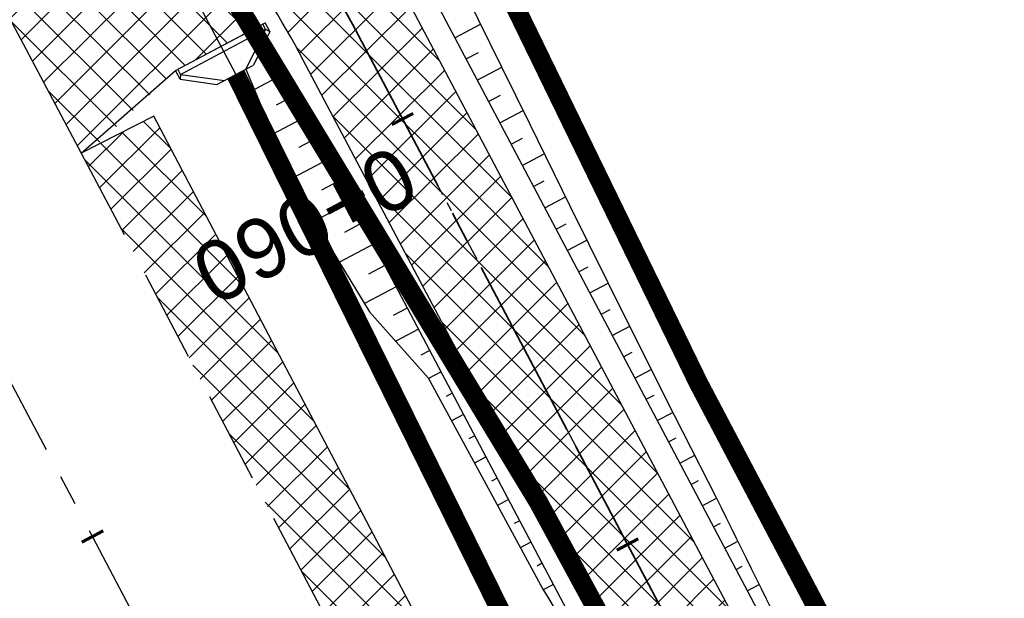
# Model space of a CAD drawing. Header units: metres. Extents: x 7529682 to 7533751, y 5721195 to 5727842.
# Tile 178 of 179: x 7529736 to 7529757, y 5727734 to 5727746. Entities that reach past the tile are written whole.
import ezdxf

# ---------------------------------------------------------------- set-up
doc = ezdxf.new("R2010")
doc.units = ezdxf.units.M
for name, pattern in [('817-dzialki-09-05-04$0$HIDDEN', [0.375, 0.25, -0.125]), ('ACAD_ISO05W100', [33, 24, -3, 0, -3, 0, -3]), ('CENTER', [50.800000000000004, 31.75, -6.35, 6.35, -6.35]), ('CENTER2', [28.575000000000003, 19.05, -3.175, 3.175, -3.175]), ('HIDDEN', [9.524999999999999, 6.35, -3.175])]:
    doc.linetypes.add(name, pattern=pattern)
for name, color, linetype in [('C-DROGI-SYTUACJA', 7, 'Continuous'), ('C-DROGI-SYTUACJA-ETYKIETY', 7, 'Continuous'), ('D-hatch-pobocza', 131, 'Continuous'), ('D-hatch-zieleńce', 102, 'Continuous'), ('D-pobocza', 60, 'Continuous'), ('D-rowy', 160, 'Continuous'), ('D-skarpa', 2, 'Continuous'), ('D-skarpa-kreskowanie', 2, 'Continuous')]:
    doc.layers.add(name, color=color, linetype=linetype)
for name, color, linetype, lineweight, true_color in [('D-ewidencja-numery', 7, 'Continuous', 50, 0x40ff00), ('D-hatch-ciag-pieszo-rowerowy', 7, 'Continuous', 13, 0xff9f80), ('D-LR-etap-III', 7, '817-dzialki-09-05-04$0$HIDDEN', 50, 0x00008f), ('D-przepusty', 7, 'Continuous', 50, 0x852100)]:
    doc.layers.add(name, color=color, linetype=linetype, lineweight=lineweight, true_color=true_color)
for name, color, linetype, lineweight in [('D-krawędzie', 3, 'Continuous', 30), ('D-krawężniki', 4, 'Continuous', 30), ('D-obrzeża', 2, 'Continuous', 30), ('D-oś', 10, 'CENTER', 30), ('D-pas-drogowy', 7, 'ACAD_ISO05W100', 50), ('Sieci-KD-proj', 4, 'KANDESZCZ_X2', 30)]:
    doc.layers.add(name, color=color, linetype=linetype, lineweight=lineweight)
doc.layers.add('poprzeczki', color=7, linetype='Continuous', true_color=0x0000c7)
doc.styles.add('DIMTEXT', font='simplex.shx', dxfattribs={"width": 0.7})
doc.styles.get("Standard").update_dxf_attribs({"font": 'arial.ttf'})
doc.linetypes.add('KANDESZCZ_X2', pattern='A,4.366477,-0.326302,["kd",DIMTEXT,S=1.28,R=0,X=0,Y=-0.405864],-2.036296,4.465198', length=11.194273)
pattern_1 = [(45, (0, 0), (-0.3367596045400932, 0.3367596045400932), []), (135, (0, 0), (-0.3367596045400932, -0.3367596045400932), [])]

# ---------------------------------------------------------------- blocks, each defined once
blk = doc.blocks.new('AeccTickLine')
at = {"color": 0, "linetype": 'ByBlock', "lineweight": -2}
blk.add_line((0, 1), (-3.673819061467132e-16, -1), dxfattribs=at)
blk = doc.blocks.new('reszka')
at = {"layer": 'D-przepusty', "lineweight": 30, "extrusion": (-7.090996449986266e-05, -7.090998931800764e-05, 0.9999999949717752)}
for p, q in [((-20.28852386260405, 105.5947212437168), (-65.99999983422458, 42.87396491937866)), ((-20.28852386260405, 105.5947212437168), (-3.717327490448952e-05, 105.5947282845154)), ((-12.00003517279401, 99.99999558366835), (-20.28852386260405, 105.5947212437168)), ((3.717327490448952e-05, -105.5947282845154), (-3.717327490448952e-05, 105.5947282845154)), ((-12.00003517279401, 99.99999558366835), (-65.99999688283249, 24.99997704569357)), ((-11.99996476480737, -100.0000039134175), (-12.00003517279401, 99.99999558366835)), ((-12.00003517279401, 99.99999558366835), (-3.520352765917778e-05, 99.99999974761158)), ((-65.9999847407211, -42.87401072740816), (-65.99999983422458, 42.87396491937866)), ((-11.99996476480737, -100.0000039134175), (-65.99998788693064, -25.00002285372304)), ((-20.28844951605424, -105.5947353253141), (-65.9999847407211, -42.87401072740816)), ((-11.99996476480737, -100.0000039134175), (-20.28844951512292, -105.5947353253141)), ((-11.99996476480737, -100.0000039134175), (3.52044589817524e-05, -99.99999974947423)), ((-20.28844951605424, -105.5947353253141), (3.717327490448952e-05, -105.5947282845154))]:
    blk.add_line(p, q, dxfattribs=at)

msp = doc.modelspace()

# ---------------------------------------------------------------- hatches: boundary and pattern name
at = {"layer": 'D-hatch-ciag-pieszo-rowerowy'}
h = msp.add_hatch(dxfattribs=at)
h.set_pattern_fill('ANSI37', color=256, scale=0.15, style=0)
h.set_pattern_definition(pattern_1)
edge = h.paths.add_edge_path()
edge.add_line((7529794.958380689, 5727650.502753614), (7529776.018862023, 5727686.408104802))
edge.add_line((7529776.018862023, 5727686.408104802), (7529748.844146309, 5727737.804834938))
edge.add_line((7529748.844146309, 5727737.804834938), (7529744.118206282, 5727746.74085977))
edge.add_arc((7529726.438443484, 5727737.390673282), 19.99999999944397, 27.87274248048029, 44.29653356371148)
edge.add_line((7529740.753143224, 5727751.358112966), (7529739.549339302, 5727752.591845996))
edge.add_arc((7529753.864039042, 5727766.559285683), 20.00000000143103, 207.9018329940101, 224.2965335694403, ccw=False)
edge.add_line((7529736.189025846, 5727757.200123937), (7529717.234917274, 5727792.995436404))
edge.add_line((7529717.234917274, 5727792.995436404), (7529715.008102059, 5727791.858474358))
edge.add_line((7529715.008102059, 5727791.858474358), (7529734.148178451, 5727755.711956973))
edge.add_arc((7529751.823191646, 5727765.071118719), 20.00000000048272, 207.9018329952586, 224.2965335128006)
edge.add_line((7529737.508491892, 5727751.103679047), (7529738.711843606, 5727749.870409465))
edge.add_arc((7529724.397143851, 5727735.902969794), 20.00000000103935, 27.872755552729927, 44.29653350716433, ccw=False)
edge.add_line((7529742.076904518, 5727745.253160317), (7529746.632590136, 5727736.639065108))
edge.add_line((7529746.632590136, 5727736.639065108), (7529773.807632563, 5727685.241715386))
edge.add_line((7529773.807632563, 5727685.241715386), (7529792.751453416, 5727649.32820815))
edge.add_line((7529792.751453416, 5727649.32820815), (7529811.280610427, 5727614.820112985))
edge.add_line((7529811.280610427, 5727614.820112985), (7529836.65722672, 5727568.297035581))
edge.add_line((7529836.65722672, 5727568.297035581), (7529856.555421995, 5727531.254685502))
edge.add_line((7529856.555421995, 5727531.254685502), (7529859.535583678, 5727525.636840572))
edge.add_line((7529859.535583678, 5727525.636840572), (7529862.564623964, 5727525.261605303))
edge.add_line((7529862.564623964, 5727525.261605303), (7529858.760863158, 5727532.432000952))
edge.add_line((7529858.760863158, 5727532.432000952), (7529838.855794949, 5727569.487145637))
edge.add_line((7529838.855794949, 5727569.487145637), (7529813.479282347, 5727616.010032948))
edge.add_line((7529813.479282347, 5727616.010032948), (7529794.958380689, 5727650.502753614))
at = {"layer": 'D-hatch-pobocza'}
h = msp.add_hatch(dxfattribs=at)
h.set_pattern_fill('ANSI37', color=256, scale=0.15, style=0)
h.set_pattern_definition(pattern_1)
h.paths.add_polyline_path([(7529905.34, 5727429.09), (7529892.28, 5727453.58), (7529881.53, 5727473.69), (7529872.269999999, 5727491.4), (7529857.46, 5727519.14), (7529841.38, 5727549.79), (7529827.75, 5727575.78), (7529816.4, 5727596.89), (7529800.429999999, 5727627.4), (7529788.07, 5727650.98), (7529775.849999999, 5727673.83), (7529761.3, 5727701.31), (7529749.889999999, 5727722.83), (7529745.5, 5727731.66), (7529738.971069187, 5727744.084810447), (7529737.464618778, 5727743.315650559), (7529742.212649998, 5727734.301517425), (7529762.326041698, 5727696.273621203), (7529777.784920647, 5727667.006134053), (7529799.321516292, 5727626.300085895), (7529822.193292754, 5727583.155579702), (7529846.923978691, 5727536.347271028), (7529864.751945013, 5727502.662709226), (7529900.458527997, 5727434.964956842), (7529935.352393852, 5727369.308325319), (7529971.475882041, 5727300.786382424), (7529988.360755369, 5727268.841161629), (7529990.28, 5727268.6), (7529990.329092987, 5727268.617154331), (7529981.66, 5727284.96), (7529968.42, 5727309.6), (7529956.4, 5727332.85), (7529943.519999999, 5727357.04), (7529932.32, 5727378.32), (7529916.679999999, 5727408.01)])
at = {"layer": 'D-hatch-zieleńce'}
h = msp.add_hatch(dxfattribs=at)
h.set_pattern_fill('ANSI37', color=256, scale=0.15, style=0)
h.set_pattern_definition(pattern_1)
edge = h.paths.add_edge_path()
edge.add_line((7529712.08, 5727791.159999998), (7529712.511587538, 5727791.139696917))
edge.add_line((7529712.511587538, 5727791.139696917), (7529712.952616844, 5727791.069034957))
edge.add_line((7529712.952616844, 5727791.069034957), (7529713.463887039, 5727790.920055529))
edge.add_line((7529713.463887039, 5727790.920055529), (7529713.885347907, 5727790.736951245))
edge.add_line((7529713.885347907, 5727790.736951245), (7529714.305251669, 5727790.490740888))
edge.add_line((7529714.305251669, 5727790.490740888), (7529714.585082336, 5727790.283875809))
edge.add_line((7529714.585082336, 5727790.283875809), (7529715.094020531, 5727789.789074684))
edge.add_line((7529715.094020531, 5727789.789074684), (7529715.348369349, 5727789.458601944))
edge.add_line((7529715.348369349, 5727789.458601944), (7529715.507151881, 5727789.208210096))
edge.add_line((7529715.507151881, 5727789.208210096), (7529715.868047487, 5727788.563255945))
edge.add_line((7529715.868047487, 5727788.563255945), (7529716.477237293, 5727787.48498999))
edge.add_line((7529716.477237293, 5727787.48498999), (7529716.609999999, 5727787.249999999))
edge.add_line((7529716.609999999, 5727787.249999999), (7529718.045442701, 5727785.053908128))
edge.add_line((7529718.045442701, 5727785.053908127), (7529733.706303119, 5727755.47797793))
edge.add_arc((7529751.823191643, 5727765.071118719), 20.49999999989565, 207.9018329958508, 224.2965335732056)
edge.add_line((7529737.150624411, 5727750.75449304), (7529738.35397609, 5727749.521223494))
edge.add_arc((7529724.397143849, 5727735.902969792), 19.50000000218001, 30.96206481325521, 44.29653359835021, ccw=False)
edge.add_line((7529741.118552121, 5727745.935143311), (7529739.42009147, 5727745.035189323))
edge.add_line((7529739.42009147, 5727745.035189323), (7529737.510398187, 5727743.229366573))
edge.add_line((7529737.510398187, 5727743.229366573), (7529712.079999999, 5727791.159999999))

# ---------------------------------------------------------------- linework, layer by layer
at = {"layer": 'C-DROGI-SYTUACJA', "color": 10, "linetype": 'CENTER2', "lineweight": 35, "ltscale": 0.2}
msp.add_lwpolyline([(7529714.300950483, 5727795.86512735), (7529735.168602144, 5727756.456040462, 0.0716576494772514), (7529738.528915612, 5727751.847762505), (7529739.732493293, 5727750.61426134, -0.07178523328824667), (7529743.097556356, 5727745.997008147), (7529747.739097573, 5727737.220568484), (7529774.913247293, 5727685.824910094), (7529793.854917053, 5727649.915480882), (7529812.379946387, 5727615.415072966), (7529837.756510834, 5727568.892090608), (7529857.658142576, 5727531.843343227), (7529878.789810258, 5727492.00844673), (7529902.589214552, 5727447.335245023), (7529918.538129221, 5727417.134982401), (7529944.280776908, 5727366.741167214), (7529969.685147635, 5727318.814528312), (7529986.230028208, 5727287.312368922), (7529994.784814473, 5727271.452278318), (7530014.918624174, 5727233.117987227)], format="xyb", dxfattribs=at)
at = {"layer": 'D-ewidencja-numery', "color": 12, "ltscale": 15, "true_color": 0xc70000}
msp.add_lwpolyline([(7529715.57331649, 5727792.967750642), (7529717.67971874, 5727794.024357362), (7529736.274870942, 5727758.647400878), (7529744.511003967, 5727750.406106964), (7529750.282568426, 5727738.549848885), (7529777.108510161, 5727687.569424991), (7529796.51537536, 5727651.329932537), (7529814.937945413, 5727616.793170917), (7529839.006722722, 5727572.303976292), (7529860.617626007, 5727532.509108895), (7529882.348967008, 5727491.504261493), (7529904.865139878, 5727449.096370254), (7529920.747384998, 5727418.884773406), (7529946.676504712, 5727368.547487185), (7529972.024701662, 5727320.573310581), (7529987.740014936, 5727290.153392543), (7529996.497385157, 5727273.661630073), (7530017.541471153, 5727234.202689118)], dxfattribs=at)
at = {"layer": 'D-krawędzie', "linetype": 'ByBlock'}
msp.add_lwpolyline([(7529737.464618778, 5727743.315650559), (7529739.420091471, 5727745.035189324), (7529741.118552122, 5727745.935143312)], dxfattribs=at)
at = {"layer": 'D-krawędzie', "linetype": 'HIDDEN', "ltscale": 0.3}
msp.add_lwpolyline([(7529737.464618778, 5727743.315650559), (7529742.212649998, 5727734.301517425), (7529762.326041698, 5727696.273621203), (7529777.784920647, 5727667.006134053), (7529799.321516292, 5727626.300085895), (7529822.193292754, 5727583.155579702), (7529846.923978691, 5727536.347271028), (7529864.751945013, 5727502.662709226), (7529900.458527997, 5727434.964956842), (7529935.352393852, 5727369.308325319), (7529971.475882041, 5727300.786382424), (7530006.701701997, 5727234.141132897), (7530044.198460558, 5727163.133456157), (7530082.890091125, 5727090.20043586), (7530098.687472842, 5727060.36179238), (7530131.997785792, 5726997.210008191), (7530163.821737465, 5726937.096607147), (7530204.081352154, 5726861.012519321), (7530247.819962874, 5726778.438272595), (7530252.219999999, 5726770.26), (7530259.735272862, 5726756.89951491), (7530263.781713, 5726749.286762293), (7530270.196482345, 5726737.095956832)], dxfattribs=at)
at = {"layer": 'D-krawężniki', "ltscale": 0.3}
msp.add_lwpolyline([(7529712.08, 5727791.16), (7529737.464618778, 5727743.315650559)], dxfattribs=at)
at = {"layer": 'D-LR-etap-III', "ltscale": 10, "flags": 128}
msp.add_lwpolyline([(7531750.474471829, 5723895.103125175, 0.4, 0.4, 0), (7531750.505, 5723895.13, 0.4, 0.4, 0), (7531682.71, 5724022.92, 0.4, 0.4, 0), (7531619.177023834, 5724147.203692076, 0.4, 0.4, 0), (7531592.308960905, 5724198.48863389, 0.4, 0.4, 0), (7531553.263875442, 5724272.918564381, 0.4, 0.4, 0), (7531504.019999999, 5724366.79, 0.4, 0.4, 0), (7531482.09, 5724407.62, 0.4, 0.4, 0), (7531412.350402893, 5724541.182759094, 0.4, 0.4, 0), (7531388.463669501, 5724586.929768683, 0.4, 0.4, 0), (7531345.12, 5724669.94, 0.4, 0.4, 0), (7531127.66, 5725081.67, 0.4, 0.4, 0), (7531059.253139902, 5725211.040795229, 0.4, 0.4, 0), (7531008.007244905, 5725307.953830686, 0.4, 0.4, 0), (7530964.181635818, 5725390.835555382, 0.4, 0.4, 0), (7530914.557354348, 5725484.683561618, 0.4, 0.4, 0), (7530865.243241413, 5725577.493975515, 0.4, 0.4, 0), (7530840.085257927, 5725624.058651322, 0.4, 0.4, 0), (7530802.559525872, 5725694.924584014, 0.4, 0.4, 0), (7530755.54, 5725787.51, 0.4, 0.4, 0), (7530708.717810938, 5725876.303221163, 0.4, 0.4, 0), (7530695.12, 5725902.09, 0.4, 0.4, 0), (7530642.91397006, 5726001.07839487, 0.4, 0.4, 0), (7530634.934723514, 5726016.146615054, 0.4, 0.4, 0), (7530610.820000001, 5726061.929999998, 0.4, 0.4, 0), (7530610.820000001, 5726061.929999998, 0.4, 0.4, 0), (7530607.21, 5726063.51, 0.4, 0.4, 0), (7530597.42, 5726080.68, 0.4, 0.4, 0), (7530591.16, 5726088.44, 0.4, 0.4, 0), (7530581.28, 5726107.21, 0.4, 0.4, 0), (7530571.29, 5726130.56, 0.4, 0.4, 0), (7530549.554994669, 5726171.527317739, 0.4, 0.4, 0), (7530531.014309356, 5726206.473807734, 0.4, 0.4, 0), (7530516.461208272, 5726236.016618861, 0.4, 0.4, 0), (7530500.798929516, 5726266.141265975, 0.4, 0.4, 0), (7530491.349999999, 5726283.94, 0.4, 0.4, 0), (7530482.4, 5726303.41, 0.4, 0.4, 0), (7530482.4, 5726303.41, 0.4, 0.4, 0), (7530450.41, 5726357.28, 0.4, 0.4, 0), (7530397.759396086, 5726458.499907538, 0.4, 0.4, 0), (7530334.707815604, 5726583.664702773, 0.4, 0.4, 0), (7530303.939274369, 5726645.167943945, 0.4, 0.4, 0), (7530300.509779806, 5726651.777515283, 0.4, 0.4, 0), (7530289.213532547, 5726671.966724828, 0.4, 0.4, 0), (7530281.54, 5726685.57, 0.4, 0.4, 0), (7530261.37085633, 5726724.163374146, 0.4, 0.4, 0), (7530254.03, 5726738.21, 0.4, 0.4, 0), (7530197.219999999, 5726845.06, 0.4, 0.4, 0), (7530194.71, 5726849.15, 0.4, 0.4, 0), (7530195.92, 5726850.75, 0.4, 0.4, 0), (7530170.546669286, 5726892.961489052, 0.4, 0.4, 0), (7530143.174718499, 5726945.065838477, 0.4, 0.4, 0), (7530105.059999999, 5727018.32, 0.4, 0.4, 0), (7530100.059999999, 5727027.16, 0.4, 0.4, 0), (7530062.318670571, 5727099.625398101, 0.4, 0.4, 0), (7530015.378537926, 5727189.420463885, 0.4, 0.4, 0), (7529983.207960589, 5727250.206596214, 0.4, 0.4, 0), (7529953.284293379, 5727306.74720398, 0.4, 0.4, 0), (7529900.67053443, 5727406.15903814, 0.4, 0.4, 0), (7529890.630239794, 5727425.131178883, 0.4, 0.4, 0), (7529875.155383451, 5727454.426350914, 0.4, 0.4, 0), (7529857.560096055, 5727487.787346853, 0.4, 0.4, 0), (7529835.194401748, 5727530.19312405, 0.4, 0.4, 0), (7529811.740544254, 5727574.662079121, 0.4, 0.4, 0), (7529792.101859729, 5727611.922638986, 0.4, 0.4, 0), (7529768.066117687, 5727657.469613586, 0.4, 0.4, 0), (7529755.210566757, 5727682.131373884, 0.4, 0.4, 0), (7529753.309999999, 5727681.13, 0.4, 0.4, 0), (7529739.21, 5727707.77, 0.4, 0.4, 0), (7529735.394745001, 5727711.251990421, 0.4, 0.4, 0), (7529725.42, 5727730.2, 0.4, 0.4, 0), (7529723.55, 5727729.88, 0.4, 0.4, 0), (7529695.566668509, 5727782.932080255, 0.4, 0.4, 0), (7529717.67971874, 5727794.024357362, 0.4, 0.4, 0), (7529736.274870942, 5727758.647400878, 0.4, 0.4, 0), (7529736.274870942, 5727758.647400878, 0.4, 0.4, 0), (7529744.511003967, 5727750.406106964, 0.4, 0.4, 0), (7529744.511003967, 5727750.406106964, 0.4, 0.4, 0), (7529750.282568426, 5727738.549848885, 0.4, 0.4, 0), (7529777.108510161, 5727687.569424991, 0.4, 0.4, 0), (7529796.51537536, 5727651.329932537, 0.4, 0.4, 0), (7529814.937945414, 5727616.793170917, 0.4, 0.4, 0), (7529839.006722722, 5727572.303976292, 0.4, 0.4, 0), (7529860.617626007, 5727532.509108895, 0.4, 0.4, 0), (7529882.348967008, 5727491.504261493, 0.4, 0.4, 0), (7529904.865139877, 5727449.096370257, 0.4, 0.4, 0), (7529920.747384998, 5727418.884773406, 0.4, 0.4, 0), (7529946.676504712, 5727368.547487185, 0.4, 0.4, 0), (7529972.024701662, 5727320.573310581, 0.4, 0.4, 0), (7529987.740014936, 5727290.153392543, 0.4, 0.4, 0), (7529996.497385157, 5727273.661630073, 0.4, 0.4, 0), (7530017.541471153, 5727234.202689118, 0.4, 0.4, 0), (7530033.053657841, 5727204.864166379, 0.4, 0.4, 0), (7530051.622983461, 5727170.222745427, 0.4, 0.4, 0), (7530069.276612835, 5727137.015751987, 0.4, 0.4, 0), (7530089.385386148, 5727097.533639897, 0.4, 0.4, 0), (7530109.712512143, 5727060.746615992, 0.4, 0.4, 0), (7530136.769722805, 5727011.640131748, 0.4, 0.4, 0), (7530162.446686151, 5726962.743777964, 0.4, 0.4, 0), (7530187.674104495, 5726916.992101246, 0.4, 0.4, 0), (7530207.820739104, 5726879.335323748, 0.4, 0.4, 0), (7530230.625609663, 5726834.518686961, 0.4, 0.4, 0), (7530262.288093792, 5726776.61832811, 0.4, 0.4, 0), (7530277.509672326, 5726760.213143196, 0.4, 0.4, 0), (7530286.036865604, 5726744.106684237, 0.4, 0.4, 0), (7530288.097472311, 5726735.884066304, 0.4, 0.4, 0), (7530290.393870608, 5726725.046963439, 0.4, 0.4, 0), (7530296.17664807, 5726713.582980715, 0.4, 0.4, 0), (7530302.726195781, 5726701.18226779, 0.4, 0.4, 0), (7530325.685047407, 5726657.466383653, 0.4, 0.4, 0), (7530343.243978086, 5726623.648592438, 0.4, 0.4, 0), (7530360.229820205, 5726591.746871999, 0.4, 0.4, 0), (7530383.20855044, 5726548.059469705, 0.4, 0.4, 0), (7530406.017875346, 5726503.605514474, 0.4, 0.4, 0), (7530427.464919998, 5726462.620289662, 0.4, 0.4, 0), (7530447.9278544, 5726424.388014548, 0.4, 0.4, 0), (7530471.126878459, 5726379.920667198, 0.4, 0.4, 0), (7530490.501003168, 5726343.033350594, 0.4, 0.4, 0), (7530509.499458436, 5726306.733076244, 0.4, 0.4, 0), (7530529.890269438, 5726267.244072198, 0.4, 0.4, 0), (7530543.852446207, 5726238.990319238, 0.4, 0.4, 0), (7530554.808897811, 5726218.943990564, 0.4, 0.4, 0), (7530559.027108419, 5726212.223286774, 0.4, 0.4, 0), (7530563.060988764, 5726206.409670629, 0.4, 0.4, 0), (7530566.93354971, 5726200.463543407, 0.4, 0.4, 0), (7530569.771022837, 5726194.901501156, 0.4, 0.4, 0), (7530571.47319415, 5726191.282350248, 0.4, 0.4, 0), (7530572.839142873, 5726188.024533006, 0.4, 0.4, 0), (7530575.295071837, 5726182.034664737, 0.4, 0.4, 0), (7530579.736851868, 5726173.306070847, 0.4, 0.4, 0), (7530583.3, 5726167.41, 0.4, 0.4, 0), (7530593.4, 5726163.33, 0.4, 0.4, 0), (7530598.618375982, 5726155.264489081, 0.4, 0.4, 0), (7530608.258304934, 5726140.497132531, 0.4, 0.4, 0), (7530603.269999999, 5726136.83, 0.4, 0.4, 0), (7530606.53, 5726131.84, 0.4, 0.4, 0), (7530604.239057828, 5726124.21679044, 0.4, 0.4, 0), (7530605.847136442, 5726121.630127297, 0.4, 0.4, 0), (7530608.971611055, 5726116.164124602, 0.4, 0.4, 0), (7530618.114293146, 5726097.791111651, 0.4, 0.4, 0), (7530651.213125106, 5726034.959524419, 0.4, 0.4, 0), (7530670.243741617, 5725998.61095082, 0.4, 0.4, 0), (7530698.075474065, 5725945.952624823, 0.4, 0.4, 0), (7530716.505955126, 5725911.3051464, 0.4, 0.4, 0), (7530735.223454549, 5725875.667401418, 0.4, 0.4, 0), (7530752.504235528, 5725842.154920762, 0.4, 0.4, 0), (7530778.310652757, 5725793.501254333, 0.4, 0.4, 0), (7530797.499961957, 5725756.381811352, 0.4, 0.4, 0), (7530812.518974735, 5725728.28874362, 0.4, 0.4, 0), (7530820.039295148, 5725713.160404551, 0.4, 0.4, 0), (7530822.422446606, 5725710.193574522, 0.4, 0.4, 0), (7530833.154893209, 5725688.800634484, 0.4, 0.4, 0), (7530849.629354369, 5725656.158601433, 0.4, 0.4, 0), (7530867.98290276, 5725621.963939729, 0.4, 0.4, 0), (7530872.629809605, 5725612.88760475, 0.4, 0.4, 0), (7530880.354488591, 5725597.594500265, 0.4, 0.4, 0), (7530883.839446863, 5725593.389159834, 0.4, 0.4, 0), (7530891.782113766, 5725587.763349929, 0.4, 0.4, 0), (7530895.038670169, 5725584.280746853, 0.4, 0.4, 0), (7530897.033644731, 5725580.941110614, 0.4, 0.4, 0), (7530900.951646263, 5725579.945856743, 0.4, 0.4, 0), (7530904.80970798, 5725571.977328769, 0.4, 0.4, 0), (7530903.682362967, 5725568.566434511, 0.4, 0.4, 0), (7530908.900614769, 5725558.844845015, 0.4, 0.4, 0), (7530910.252030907, 5725545.671606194, 0.4, 0.4, 0), (7530912.872986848, 5725538.645543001, 0.4, 0.4, 0), (7530945.278171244, 5725478.464284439, 0.4, 0.4, 0), (7530959.692318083, 5725450.24628822, 0.4, 0.4, 0), (7531002.82670893, 5725368.192370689, 0.4, 0.4, 0), (7531044.703532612, 5725290.314293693, 0.4, 0.4, 0), (7531064.098839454, 5725253.212562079, 0.4, 0.4, 0), (7531083.010253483, 5725216.677517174, 0.4, 0.4, 0), (7531113.013137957, 5725158.465613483, 0.4, 0.4, 0), (7531137.364304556, 5725113.07076138, 0.4, 0.4, 0), (7531150.830830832, 5725086.711759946, 0.4, 0.4, 0), (7531159.745663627, 5725076.640848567, 0.4, 0.4, 0), (7531166.309999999, 5725074.58, 0.4, 0.4, 0), (7531172.29, 5725062.58, 0.4, 0.4, 0), (7531170.589828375, 5725055.605912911, 0.4, 0.4, 0), (7531173.732823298, 5725044.080706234, 0.4, 0.4, 0), (7531215.342008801, 5724964.859648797, 0.4, 0.4, 0), (7531238.054496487, 5724921.684649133, 0.4, 0.4, 0), (7531262.389821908, 5724875.282876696, 0.4, 0.4, 0), (7531295.587160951, 5724811.265731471, 0.4, 0.4, 0), (7531348.487908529, 5724712.362812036, 0.4, 0.4, 0), (7531363.740817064, 5724682.68394264, 0.4, 0.4, 0), (7531366.986905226, 5724675.865317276, 0.4, 0.4, 0), (7531382.541261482, 5724646.110625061, 0.4, 0.4, 0), (7531401.299165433, 5724610.874551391, 0.4, 0.4, 0), (7531428.964837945, 5724558.862274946, 0.4, 0.4, 0), (7531449.111202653, 5724520.397801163, 0.4, 0.4, 0), (7531477.292992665, 5724465.831467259, 0.4, 0.4, 0), (7531500.996290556, 5724421.112506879, 0.4, 0.4, 0), (7531512.121834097, 5724400.549045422, 0.4, 0.4, 0), (7531513.78163794, 5724396.757451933, 0.4, 0.4, 0), (7531526.32, 5724379.39, 0.4, 0.4, 0), (7531566.783642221, 5724302.73628205, 0.4, 0.4, 0), (7531612.277141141, 5724225.610079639, 0.4, 0.4, 0), (7531620.492868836, 5724210.547642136, 0.4, 0.4, 0), (7531631.578040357, 5724196.257865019, 0.4, 0.4, 0), (7531653.484221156, 5724152.433527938, 0.4, 0.4, 0), (7531661.150970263, 5724128.493551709, 0.4, 0.4, 0), (7531673.881448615, 5724101.186377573, 0.4, 0.4, 0), (7531684.690667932, 5724081.184137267, 0.4, 0.4, 0), (7531699.212076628, 5724051.170357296, 0.4, 0.4, 0), (7531704.034088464, 5724040.583605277, 0.4, 0.4, 0), (7531704.034088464, 5724040.583605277, 0.4, 0.4, 0), (7531703.912935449, 5724037.170021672, 0.4, 0.4, 0), (7531736.419851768, 5723969.232086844, 0.4, 0.4, 0), (7531738.285051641, 5723967.699360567, 0.4, 0.4, 0), (7531742.180915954, 5723962.346428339, 0.4, 0.4, 0), (7531744.286141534, 5723958.615526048, 0.4, 0.4, 0), (7531755.393260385, 5723944.192617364, 0.4, 0.4, 0), (7531758.69, 5723936.76, 0.4, 0.4, 0), (7531780.08, 5723929.25, 0.4, 0.4, 0), (7531792.611989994, 5723906.337708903, 0.4, 0.4, 0), (7531792.611989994, 5723906.337708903, 0.4, 0.4, 0), (7531756.962094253, 5723883.055323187, 0.4, 0.4, 0), (7531750.46, 5723895.130000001, 0.4, 0.4, 0), (7531750.46, 5723895.130000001, 0, 0, 0)], format="xyseb", dxfattribs=at)
at = {"layer": 'D-obrzeża'}
for points in [[(7529996.407793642, 5727271.050427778), (7529995.888253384, 5727272.039619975), (7529987.333471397, 5727287.899702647), (7529970.790697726, 5727319.397850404), (7529945.389643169, 5727367.318233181), (7529919.647431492, 5727417.711194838), (7529903.693489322, 5727447.920977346), (7529879.893539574, 5727492.595202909), (7529858.760863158, 5727532.432000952), (7529838.855794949, 5727569.487145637), (7529813.479282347, 5727616.010032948), (7529794.958380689, 5727650.502753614), (7529776.018862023, 5727686.408104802), (7529748.844146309, 5727737.804834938), (7529744.118204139, 5727746.740863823, 0.071785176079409), (7529740.753143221, 5727751.358112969), (7529739.549339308, 5727752.591845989, -0.07165764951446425), (7529736.189025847, 5727757.200123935), (7529717.234917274, 5727792.995436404)], [(7530013.813315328, 5727232.534205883), (7529993.681375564, 5727270.864936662), (7529985.12658502, 5727286.725035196), (7529968.579597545, 5727318.231206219), (7529943.171910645, 5727366.164101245), (7529917.428826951, 5727416.558769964), (7529901.484939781, 5727446.749512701), (7529877.686080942, 5727491.421690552), (7529856.555421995, 5727531.254685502), (7529836.65722672, 5727568.297035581), (7529811.280610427, 5727614.820112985), (7529792.751453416, 5727649.32820815), (7529773.807632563, 5727685.241715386), (7529746.632590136, 5727736.639065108), (7529746.632590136, 5727736.639065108), (7529742.076904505, 5727745.253160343, 0.07178517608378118), (7529738.711843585, 5727749.870409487), (7529737.508491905, 5727751.103679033, -0.07165764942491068), (7529734.14817845, 5727755.711956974), (7529715.008102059, 5727791.858474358)]]:
    msp.add_lwpolyline(points, format="xyb", dxfattribs=at)
at = {"layer": 'D-oś', "ltscale": 0.1}
msp.add_lwpolyline([(7530260.687746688, 5726747.650478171), (7530256.664309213, 5726755.219954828), (7530249.153360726, 5726768.572752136), (7530244.732367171, 5726776.789976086), (7530200.987754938, 5726859.375553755), (7530160.728462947, 5726935.45903188), (7530128.903273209, 5726995.57477155), (7530095.592978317, 5727058.726521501), (7530079.798237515, 5727088.5601794), (7530041.105041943, 5727161.496149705), (7530003.607351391, 5727232.505591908), (7529968.380651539, 5727299.152506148), (7529932.259012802, 5727367.670940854), (7529897.365313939, 5727433.327258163), (7529861.65733063, 5727501.027665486), (7529843.82935013, 5727534.712256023), (7529819.099801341, 5727581.518412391), (7529796.227829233, 5727624.663290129), (7529774.690104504, 5727665.371474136), (7529759.232144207, 5727694.637223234), (7529739.11997146, 5727732.662816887), (7529700.238234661, 5727806.043346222)], dxfattribs=at)
at = {"layer": 'D-oś', "ltscale": 0.03}
msp.add_lwpolyline([(7529714.300950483, 5727795.86512735), (7529735.168602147, 5727756.456040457, 0.07165764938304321), (7529738.5289156, 5727751.847762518), (7529739.732493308, 5727750.614261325, -0.07178523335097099), (7529743.097556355, 5727745.99700815), (7529747.739097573, 5727737.220568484), (7529774.913247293, 5727685.824910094), (7529793.854917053, 5727649.915480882), (7529812.379946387, 5727615.415072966), (7529837.756510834, 5727568.892090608), (7529857.658142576, 5727531.843343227), (7529878.789810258, 5727492.00844673), (7529902.589214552, 5727447.335245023), (7529918.538129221, 5727417.134982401), (7529944.280776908, 5727366.741167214), (7529969.685147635, 5727318.814528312), (7529986.230028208, 5727287.312368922), (7529994.784814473, 5727271.452278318), (7530014.918624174, 5727233.117987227)], format="xyb", dxfattribs=at)
at = {"layer": 'D-pas-drogowy', "ltscale": 0.2, "flags": 128}
msp.add_lwpolyline([(7531633.018560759, 5724182.834272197, 0.4, 0.4, 0), (7531617.558899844, 5724211.608162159, 0.4, 0.4, 0), (7531566.783642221, 5724302.73628205, 0.4, 0.4, 0), (7531538.419082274, 5724356.469679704, 0.4, 0.4, 0), (7531526.32, 5724379.39, 0.4, 0.4, 0), (7531516.102085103, 5724393.607319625, 0.4, 0.4, 0.001485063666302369), (7531513.78037409, 5724396.837773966, 0.4, 0.4, 0), (7531501.87, 5724413.41, 0.4, 0.4, 0), (7531474.926107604, 5724464.507896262, 0.4, 0.4, 0), (7531446.200436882, 5724518.992313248, 0.4, 0.4, 0), (7531424.962185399, 5724559.262257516, 0.4, 0.4, 0), (7531398.444460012, 5724609.565801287, 0.4, 0.4, 0), (7531379.647455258, 5724645.216004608, 0.4, 0.4, 0), (7531365.23, 5724672.56, 0.4, 0.4, 0), (7531341.305752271, 5724717.915356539, 0.4, 0.4, 0), (7531312.899996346, 5724771.788898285, 0.4, 0.4, 0), (7531292.590923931, 5724810.306502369, 0.4, 0.4, 0), (7531259.391619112, 5724873.271351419, 0.4, 0.4, 0), (7531233.740401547, 5724921.922582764, 0.4, 0.4, 0), (7531203.072738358, 5724980.092044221, 0.4, 0.4, 0), (7531173.471398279, 5725036.225177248, 0.4, 0.4, 0), (7531168.269999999, 5725046.09, 0.4, 0.4, 0), (7531172.29, 5725062.58, 0.4, 0.4, 0), (7531166.309999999, 5725074.58, 0.4, 0.4, 0), (7531150.32, 5725079.6, 0.4, 0.4, 0), (7531141.5, 5725096.43, 0.4, 0.4, 0), (7531109.311735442, 5725157.814415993, 0.4, 0.4, 0), (7531086.641300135, 5725201.047918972, 0.4, 0.4, 0), (7531059.198258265, 5725253.383662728, 0.4, 0.4, 0), (7531028.206828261, 5725312.48946212, 0.4, 0.4, 0), (7530999.104694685, 5725367.990143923, 0.4, 0.4, 0), (7530956.247527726, 5725449.724815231, 0.4, 0.4, 0), (7530924.397774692, 5725510.463768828, 0.4, 0.4, 0), (7530897.509999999, 5725561.74, 0.4, 0.4, 0), (7530894.46, 5725566.14, 0.4, 0.4, 0), (7530892.16, 5725570.49, 0.4, 0.4, 0), (7530869.362688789, 5725613.307018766, 0.4, 0.4, 0), (7530861.693971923, 5725627.704613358, 0.4, 0.4, 0), (7530852.74, 5725644.52, 0.4, 0.4, 0), (7530831.509999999, 5725684.2, 0.4, 0.4, 0), (7530811.13, 5725722.52, 0.4, 0.4, 0), (7530792.3476413, 5725757.940652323, 0.4, 0.4, 0), (7530768.03, 5725803.8, 0.4, 0.4, 0), (7530748.768542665, 5725840.178507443, 0.4, 0.4, 0), (7530727.7, 5725879.97, 0.4, 0.4, 0), (7530712.0981582, 5725909.54523909, 0.4, 0.4, 0), (7530693.644105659, 5725944.645156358, 0.4, 0.4, 0), (7530665.702224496, 5725997.538976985, 0.4, 0.4, 0), (7530641.759999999, 5726042.88, 0.4, 0.4, 0), (7530616.5, 5726091.48, 0.4, 0.4, 0), (7530604.628439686, 5726114.319880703, 0.4, 0.4, -0.007762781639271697), (7530602.5, 5726118.43, 0.4, 0.4, 0), (7530603.992037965, 5726123.394821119, 0.4, 0.4, 0), (7530606.53, 5726131.84, 0.4, 0.4, 0), (7530603.269999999, 5726136.83, 0.4, 0.4, 0), (7530593.775620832, 5726151.368713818, 0.4, 0.4, 0), (7530590.202637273, 5726156.84001263, 0.4, 0.4, 0), (7530583.3, 5726167.41, 0.4, 0.4, 0), (7530580.578343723, 5726170.427567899, 0.4, 0.4, 0), (7530575.849999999, 5726175.67, 0.4, 0.4, 0), (7530569.009999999, 5726186.66, 0.4, 0.4, 0), (7530562.555322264, 5726199.189409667, 0.4, 0.4, 0), (7530555.67, 5726211.39, 0.4, 0.4, 0), (7530548.29, 5726224.23, 0.4, 0.4, 0), (7530540.58, 5726237.71, 0.4, 0.4, 0), (7530532.679999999, 5726252.65, 0.4, 0.4, 0), (7530524.059999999, 5726269.35, 0.4, 0.4, 0), (7530502.82, 5726309.91, 0.4, 0.4, 0), (7530488.83, 5726336.63, 0.4, 0.4, 0), (7530466.03, 5726380.16, 0.4, 0.4, 0), (7530438.469999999, 5726432.77, 0.4, 0.4, 0), (7530424.53, 5726459.09, 0.4, 0.4, 0), (7530401.63, 5726502.97, 0.4, 0.4, 0), (7530383.38, 5726538.06, 0.4, 0.4, 0), (7530353.969999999, 5726593.52, 0.4, 0.4, 0), (7530338.469999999, 5726622.74, 0.4, 0.4, 0), (7530322.009999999, 5726653.88, 0.4, 0.4, 0), (7530297.54, 5726700.33, 0.4, 0.4, 0), (7530287.38, 5726719.6, 0.4, 0.4, 0), (7530285.94993921, 5726722.315508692, 0.4, 0.4, 0), (7530280.259999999, 5726733.12, 0.4, 0.4, 0), (7530266.73, 5726758.74, 0.4, 0.4, 0), (7530260.42, 5726770.47, 0.4, 0.4, 0), (7530253.25, 5726783.82, 0.4, 0.4, 0), (7530244.95, 5726799.33, 0.4, 0.4, 0), (7530239.389999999, 5726808.49, 0.4, 0.4, 0), (7530238.29, 5726807.9, 0.4, 0.4, 0), (7530218.11, 5726850.67, 0.4, 0.4, 0), (7530175.906646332, 5726928.168028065, 0.4, 0.4, 0), (7530096.679999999, 5727076.15, 0.4, 0.4, 0), (7530094.679999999, 5727079.89, 0.4, 0.4, 0), (7530064.59693469, 5727135.522637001, 0.4, 0.4, 0), (7530046.730970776, 5727168.8921561, 0.4, 0.4, 0), (7530025.803045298, 5727208.461374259, 0.4, 0.4, 0), (7530012.846501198, 5727232.979315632, 0.4, 0.4, 0), (7529994.15, 5727268.45, 0.4, 0.4, 0), (7529981.670868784, 5727291.93018666, 0.4, 0.4, 0), (7529949.889999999, 5727351.73, 0.4, 0.4, 0), (7529924.75, 5727399.03, 0.4, 0.4, 0), (7529915.515824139, 5727417.099754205, 0.4, 0.4, 0), (7529885.83, 5727475.19, 0.4, 0.4, 0), (7529862.559999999, 5727519.97, 0.4, 0.4, 0), (7529852.984923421, 5727538.191086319, 0.4, 0.4, 0), (7529836.513084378, 5727569.51130111, 0.4, 0.4, 0), (7529815.36890814, 5727609.140983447, 0.4, 0.4, 0), (7529792.795203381, 5727651.247499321, 0.4, 0.4, 0), (7529774.199114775, 5727685.858348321, 0.4, 0.4, 0), (7529746.966026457, 5727736.059440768, 0.4, 0.4, 0), (7529733.92, 5727757.62, 0.4, 0.4, 0), (7529708.607472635, 5727806.388536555, 0.4, 0.4, 0), (7529688.491967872, 5727796.344621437, 0.4, 0.4, 0), (7529723.55, 5727729.88, 0.4, 0.4, 0), (7529725.42, 5727730.2, 0.4, 0.4, 0), (7529735.38, 5727711.28, 0.4, 0.4, 0), (7529739.21, 5727707.77, 0.4, 0.4, 0), (7529753.309999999, 5727681.13, 0.4, 0.4, 0), (7529755.178396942, 5727682.114424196, 0.4, 0.4, 0), (7529792.101859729, 5727611.922638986, 0.4, 0.4, 0), (7529811.740544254, 5727574.662079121, 0.4, 0.4, 0), (7529835.194401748, 5727530.19312405, 0.4, 0.4, 0), (7529857.560096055, 5727487.787346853, 0.4, 0.4, 0), (7529875.155383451, 5727454.426350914, 0.4, 0.4, 0), (7529890.630239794, 5727425.131178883, 0.4, 0.4, 0), (7529900.67053443, 5727406.15903814, 0.4, 0.4, 0), (7529953.284293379, 5727306.74720398, 0.4, 0.4, 0), (7529983.207960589, 5727250.206596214, 0.4, 0.4, 0), (7530015.378537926, 5727189.420463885, 0.4, 0.4, 0), (7530062.318670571, 5727099.625398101, 0.4, 0.4, 0), (7530100.059999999, 5727027.16, 0.4, 0.4, 0), (7530105.059999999, 5727018.32, 0.4, 0.4, 0), (7530143.174718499, 5726945.065838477, 0.4, 0.4, 0), (7530170.546669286, 5726892.961489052, 0.4, 0.4, 0), (7530195.92, 5726850.75, 0.4, 0.4, 0), (7530194.71, 5726849.15, 0.4, 0.4, 0), (7530197.219999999, 5726845.06, 0.4, 0.4, 0), (7530254.03, 5726738.21, 0.4, 0.4, 0), (7530261.37085633, 5726724.163374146, 0.4, 0.4, 0), (7530281.54, 5726685.57, 0.4, 0.4, 0), (7530289.213532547, 5726671.966724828, 0.4, 0.4, 0), (7530300.509779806, 5726651.777515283, 0.4, 0.4, 0), (7530303.939274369, 5726645.167943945, 0.4, 0.4, 0), (7530334.707815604, 5726583.664702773, 0.4, 0.4, 0), (7530397.759396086, 5726458.499907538, 0.4, 0.4, 0), (7530450.41, 5726357.28, 0.4, 0.4, 0), (7530482.4, 5726303.41, 0.4, 0.4, 0), (7530483.687990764, 5726301.003383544, 0.4, 0.4, 0), (7530491.349999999, 5726283.94, 0.4, 0.4, 0), (7530512.67, 5726243.78, 0.4, 0.4, 0), (7530529.429999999, 5726209.46, 0.4, 0.4, 0), (7530571.29, 5726130.56, 0.4, 0.4, 0), (7530581.28, 5726107.21, 0.4, 0.4, 0), (7530591.16, 5726088.44, 0.4, 0.4, 0), (7530597.42, 5726080.68, 0.4, 0.4, 0), (7530607.21, 5726063.51, 0.4, 0.4, 0), (7530610.820000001, 5726061.929999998, 0.4, 0.4, 0), (7530634.934723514, 5726016.146615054, 0.4, 0.4, 0), (7530642.91397006, 5726001.07839487, 0.4, 0.4, 0), (7530695.12, 5725902.09, 0.4, 0.4, 0), (7530708.717810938, 5725876.303221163, 0.4, 0.4, 0), (7530755.54, 5725787.51, 0.4, 0.4, 0), (7530802.559525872, 5725694.924584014, 0.4, 0.4, 0), (7530840.085257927, 5725624.058651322, 0.4, 0.4, 0), (7530865.243241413, 5725577.493975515, 0.4, 0.4, 0), (7530914.557354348, 5725484.683561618, 0.4, 0.4, 0), (7530964.181635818, 5725390.835555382, 0.4, 0.4, 0), (7531008.007244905, 5725307.953830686, 0.4, 0.4, 0), (7531059.253139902, 5725211.040795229, 0.4, 0.4, 0), (7531127.66, 5725081.67, 0.4, 0.4, 0), (7531345.12, 5724669.94, 0.4, 0.4, 0), (7531388.463669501, 5724586.929768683, 0.4, 0.4, 0), (7531412.350402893, 5724541.182759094, 0.4, 0.4, 0), (7531482.09, 5724407.62, 0.4, 0.4, 0), (7531504.019999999, 5724366.79, 0.4, 0.4, 0), (7531519.374444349, 5724337.520497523, 0.4, 0.4, 0), (7531563.748815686, 5724252.931583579, 0.4, 0.4, 0), (7531602.175111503, 5724179.681224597, 0.4, 0.4, 0), (7531619.177023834, 5724147.203692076, 0.4, 0.4, 0), (7531625.038493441, 5724135.63500206, 0.4, 0.4, 0), (7531656.796442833, 5724073.31633882, 0.4, 0.4, 0), (7531675.12, 5724037.36, 0.4, 0.4, 0), (7531682.71, 5724022.92, 0.4, 0.4, 0), (7531705.565196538, 5723979.810545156, 0.4, 0.4, 0), (7531736.605941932, 5723921.261514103, 0.4, 0.4, 0), (7531750.46, 5723895.130000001, 0.4, 0.4, 0), (7531740.769999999, 5723886.56, 0.4, 0.4, 0), (7531732.86, 5723885, 0.4, 0.4, 0), (7531722.179999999, 5723887.77, 0.4, 0.4, 0), (7531729.87, 5723862.17, 0.4, 0.4, 0), (7531742.92, 5723861.93, 0.4, 0.4, 0), (7531763.71, 5723859.52, 0.4, 0.4, 0), (7531768.42, 5723854.12, 0.4, 0.4, 0), (7531787.42, 5723817.97, 0.4, 0.4, 0), (7531795.57, 5723809.82, 0.4, 0.4, 0), (7531816.346897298, 5723819.850397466, 0.4, 0.4, 0), (7531816.346897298, 5723819.850397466, 0.4, 0.4, 0), (7531805.059999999, 5723843.23, 0.4, 0.4, 0), (7531803.61, 5723886.23, 0.4, 0.4, 0), (7531803.61, 5723886.23, 0.4, 0.4, 0), (7531780.08, 5723929.25, 0.4, 0.4, 0), (7531758.69, 5723936.76, 0.4, 0.4, 0), (7531749.3590272, 5723946.412126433, 0.4, 0.4, 0), (7531742.71, 5723953.29, 0.4, 0.4, 0), (7531735.177368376, 5723967.877529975, 0.4, 0.4, 0), (7531722.37, 5723992.68, 0.4, 0.4, 0), (7531705.041669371, 5724030.885563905, 0.4, 0.4, 0), (7531699.469999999, 5724043.17, 0.4, 0.4, 0), (7531692.69, 5724058.11, 0.4, 0.4, 0), (7531679.672010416, 5724084.016803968, 0.4, 0.4, 0), (7531674.55, 5724094.21, 0.4, 0.4, 0), (7531666.633166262, 5724114.002855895, 0.4, 0.4, 0), (7531649, 5724153.82, 0.4, 0.4, 0), (7531641.49, 5724149.34, 0.4, 0.4, 0), (7531626.04, 5724179.34, 0.4, 0.4, 0), (7531633.03, 5724182.84, 0, 0, 0)], format="xyseb", dxfattribs=at)
at = {"layer": 'D-pobocza'}
for points in [[(7529719.961875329, 5727788.913979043), (7529736.630901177, 5727757.434102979, 0.07165764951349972), (7529739.907206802, 5727752.941031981), (7529741.111010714, 5727751.707298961, -0.07178517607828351), (7529744.560198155, 5727746.974618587), (7529749.286140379, 5727738.0385896), (7529776.460881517, 5727686.641811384), (7529795.399766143, 5727650.737662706), (7529813.919016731, 5727616.24801694), (7529839.295508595, 5727569.725167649), (7529859.20195139, 5727532.667464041), (7529880.3350313, 5727492.82990538), (7529904.135199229, 5727448.155270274), (7529920.0911524, 5727417.941679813), (7529945.833189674, 5727367.549059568), (7529971.232917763, 5727319.631179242), (7529987.774848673, 5727288.134636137), (7529996.329628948, 5727272.274556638), (7529996.866410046, 5727271.252538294)], [(7529718.045442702, 5727785.053908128), (7529733.70630312, 5727755.477977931, 0.07165764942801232), (7529737.150624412, 5727750.754493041), (7529738.35397609, 5727749.521223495, -0.07178517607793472), (7529741.634910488, 5727745.019405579), (7529746.19059612, 5727736.405310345), (7529773.365613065, 5727685.00800881), (7529792.310067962, 5727649.093299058), (7529810.840876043, 5727614.582128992), (7529836.217513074, 5727568.059013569), (7529856.114333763, 5727531.019222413), (7529877.244589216, 5727491.18698808), (7529901.043229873, 5727446.515219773), (7529916.985106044, 5727416.328284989), (7529942.728364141, 5727365.933274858), (7529968.137377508, 5727317.997877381), (7529984.685207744, 5727286.490101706), (7529993.24, 5727270.629999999), (7529993.656313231, 5727269.837349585)]]:
    msp.add_lwpolyline(points, format="xyb", dxfattribs=at)
at = {"layer": 'D-pobocza', "linetype": 'ByBlock'}
msp.add_lwpolyline([(7529990.329092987, 5727268.617154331), (7529981.66, 5727284.96), (7529968.42, 5727309.6), (7529956.4, 5727332.85), (7529943.519999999, 5727357.04), (7529932.32, 5727378.32), (7529916.679999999, 5727408.01), (7529905.34, 5727429.09), (7529892.28, 5727453.58), (7529881.53, 5727473.69), (7529872.269999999, 5727491.4), (7529857.46, 5727519.14), (7529841.38, 5727549.79), (7529827.75, 5727575.78), (7529816.4, 5727596.89), (7529800.429999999, 5727627.4), (7529788.07, 5727650.98), (7529775.849999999, 5727673.83), (7529761.3, 5727701.31), (7529749.889999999, 5727722.83), (7529745.5, 5727731.66), (7529738.971069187, 5727744.084810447), (7529737.464618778, 5727743.315650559)], dxfattribs=at)
at = {"layer": 'D-rowy', "linetype": 'HIDDEN', "ltscale": 0.1, "const_width": 0.4, "flags": 128}
msp.add_lwpolyline([(7530210.965394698, 5726857.16211251), (7530158.808792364, 5726954.519938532), (7530122.464669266, 5727022.753138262), (7530095.922217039, 5727072.858853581), (7530086.314342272, 5727091.113489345), (7530063.160349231, 5727134.708802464), (7530033.596430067, 5727190.758948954), (7530021.340025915, 5727213.675792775), (7530002.618519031, 5727249.035669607), (7529995.395546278, 5727262.502730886), (7529988.788851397, 5727275.205991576), (7529976.334113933, 5727299.005978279), (7529958.125259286, 5727333.487695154), (7529939.362448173, 5727369.129441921), (7529923.146313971, 5727399.734195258), (7529918.218542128, 5727408.984561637), (7529909.126483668, 5727427.527341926), (7529905.375875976, 5727434.673095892), (7529896.191914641, 5727451.151510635), (7529887.55708824, 5727467.230740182), (7529877.124171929, 5727486.656759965), (7529866.165565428, 5727506.778058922), (7529855.760289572, 5727526.176090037), (7529840.706671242, 5727554.897669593), (7529824.517708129, 5727585.588223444), (7529810.515313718, 5727612.292486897), (7529795.682036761, 5727640.076805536), (7529780.37897635, 5727668.689653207), (7529772.315107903, 5727684.077842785), (7529762.635420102, 5727702.446986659), (7529747.00719319, 5727732.117330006), (7529740.675640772, 5727744.953535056)], dxfattribs=at)
at = {"layer": 'D-skarpa', "linetype": 'Continuous'}
for points in [[(7529745.210137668, 5727747.114275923), (7529746.194456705, 5727745.114691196), (7529746.776236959, 5727743.933456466), (7529747.615722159, 5727742.225110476), (7529748.404885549, 5727740.627522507), (7529749.61312964, 5727738.2116762), (7529750.658425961, 5727736.162897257, 0.01104495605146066), (7529757.543274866, 5727722.835508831), (7529759.965093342, 5727718.4601247), (7529762.307837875, 5727714.04293223), (7529764.676736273, 5727709.639567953), (7529767.041868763, 5727705.234212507, -0.004643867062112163), (7529776.295866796, 5727687.50359241)], [(7529740.883067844, 5727745.063443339), (7529740.883067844, 5727745.063443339), (7529741.827029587, 5727742.804917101), (7529742.45986939, 5727741.650685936), (7529743.453040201, 5727740.023618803), (7529744.669541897, 5727738.652034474), (7529745.957747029, 5727736.278476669), (7529747.054380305, 5727734.257349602, -0.02516157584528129), (7529754.232554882, 5727721.08504968), (7529756.530843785, 5727716.644352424), (7529763.15320323, 5727703.178179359), (7529765.517885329, 5727698.77258582), (7529773.069151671, 5727684.849891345), (7529775.048738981, 5727681.190588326), (7529777.427944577, 5727676.792618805), (7529779.769578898, 5727672.374831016), (7529781.82184267, 5727667.80440473), (7529783.778120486, 5727663.18334733), (7529784.917836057, 5727660.721932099, 0.003927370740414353), (7529786.382326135, 5727657.94446528), (7529788.347353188, 5727654.287619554), (7529790.70547201, 5727649.878527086)]]:
    msp.add_lwpolyline(points, format="xyb", dxfattribs=at)
at = {"layer": 'D-skarpa-kreskowanie', "linetype": 'Continuous'}
for p, q in [((7529745.225402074, 5727745.716820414, 107.7400091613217), (7529745.759107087, 5727745.999077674, 107.3374911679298)), ((7529745.459156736, 5727745.274826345, 107.7375790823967), (7529745.719591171, 5727745.41256069, 107.541160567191)), ((7529745.692911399, 5727744.832832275, 107.73520103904), (7529746.200946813, 5727745.101513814, 107.3520429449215)), ((7529741.665552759, 5727744.961465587, 107.6148524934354), (7529741.059624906, 5727744.641012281, 107.1578643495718)), ((7529741.899307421, 5727744.519471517, 107.6124224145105), (7529741.513817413, 5727744.315599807, 107.3216875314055)), ((7529745.926666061, 5727744.390838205, 107.7345429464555), (7529746.174311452, 5727744.521808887, 107.5477698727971)), ((7529746.160420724, 5727743.948844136, 107.733884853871), (7529746.642966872, 5727744.204045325, 107.3699506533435)), ((7529742.133062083, 5727744.077477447, 107.6099923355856), (7529741.446840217, 5727743.714559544, 107.0924467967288)), ((7529742.366816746, 5727743.635483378, 107.6075622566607), (7529741.98332459, 5727743.432668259, 107.3183341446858)), ((7529746.394175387, 5727743.506850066, 107.7338656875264), (7529746.628997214, 5727743.63103883, 107.5567640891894)), ((7529742.600571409, 5727743.193489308, 107.605196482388), (7529741.835753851, 5727742.789004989, 107.0283744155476)), ((7529746.62793005, 5727743.064855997, 107.7348169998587), (7529747.084431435, 5727743.306283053, 107.3905256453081)), ((7529742.834326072, 5727742.751495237, 107.6045383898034), (7529742.455243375, 5727742.551012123, 107.3186358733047)), ((7529746.861684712, 5727742.622861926, 107.735768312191), (7529747.083364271, 5727742.74010022, 107.5685785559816)), ((7529747.095439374, 5727742.180867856, 107.7367196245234), (7529747.525656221, 5727742.408393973, 107.4122519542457)), ((7529743.068080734, 5727742.309501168, 107.6038802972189), (7529742.316567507, 5727741.912053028, 107.0370922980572)), ((7529743.301835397, 5727741.867507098, 107.6038722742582), (7529742.933563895, 5727741.672741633, 107.3261235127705)), ((7529747.329194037, 5727741.738873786, 107.7382338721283), (7529747.538001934, 5727741.849304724, 107.5807518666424)), ((7529747.5629487, 5727741.296879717, 107.7401364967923), (7529747.968336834, 5727741.511274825, 107.4343945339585)), ((7529743.535590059, 5727741.425513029, 107.6048235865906), (7529742.826292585, 5727741.050391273, 107.0698745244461)), ((7529743.769344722, 5727740.983518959, 107.6057748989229), (7529743.42831875, 5727740.803162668, 107.3485745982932)), ((7529747.796703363, 5727740.854885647, 107.7420391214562), (7529747.9932836, 5727740.958849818, 107.5937791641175)), ((7529744.003099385, 5727740.541524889, 107.6067262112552), (7529743.348292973, 5727740.195221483, 107.1128740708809)), ((7529748.030458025, 5727740.412891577, 107.7439417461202), (7529748.411455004, 5727740.614387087, 107.4565954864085)), ((7529744.236854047, 5727740.099530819, 107.6082470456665), (7529743.947165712, 5727739.946325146, 107.3897653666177)), ((7529748.264212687, 5727739.970897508, 107.7458443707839), (7529748.449689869, 5727740.068989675, 107.605958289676)), ((7529748.49796735, 5727739.528903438, 107.7477469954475), (7529748.858879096, 5727739.719776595, 107.4755489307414)), ((7529744.470608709, 5727739.65753675, 107.6101496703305), (7529743.998963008, 5727739.408100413, 107.254436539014)), ((7529744.704363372, 5727739.21554268, 107.6120522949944), (7529744.522406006, 5727739.119312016, 107.4748208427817)), ((7529748.731722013, 5727739.086909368, 107.7496496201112), (7529748.907156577, 5727739.179690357, 107.6173376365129)), ((7529744.938118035, 5727738.773548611, 107.6139549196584), (7529744.678197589, 5727738.636086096, 107.4179240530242)), ((7529748.965476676, 5727738.644915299, 107.7515522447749), (7529749.306303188, 5727738.825166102, 107.4945023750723)), ((7529745.171872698, 5727738.33155454, 107.6158575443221), (7529745.044293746, 5727738.264082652, 107.5196380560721)), ((7529749.199231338, 5727738.202921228, 107.7534548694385), (7529749.364623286, 5727738.290391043, 107.6287169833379)), ((7529745.405627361, 5727737.88956047, 107.6177601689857), (7529745.155232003, 5727737.75713543, 107.4289130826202)), ((7529749.432955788, 5727737.760911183, 107.7553573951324), (7529749.755975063, 5727737.931699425, 107.5117518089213)), ((7529745.639382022, 5727737.447566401, 107.6196627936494), (7529745.516565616, 5727737.38261325, 107.5270351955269)), ((7529749.666662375, 5727737.318891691, 107.7572598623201), (7529749.824948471, 5727737.402581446, 107.6378880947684)), ((7529745.873136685, 5727737.005572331, 107.6215654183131), (7529745.632266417, 5727736.878184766, 107.4399021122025)), ((7529749.900368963, 5727736.8768722, 107.7591623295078), (7529750.210494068, 5727737.040842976, 107.525280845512)), ((7529746.106891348, 5727736.563578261, 107.6234680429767), (7529745.988837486, 5727736.501143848, 107.5344323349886)), ((7529750.134075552, 5727736.434852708, 107.7610647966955), (7529750.285914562, 5727736.51513373, 107.6465550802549)), ((7529746.340615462, 5727736.121568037, 107.6253707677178), (7529746.109255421, 5727735.999242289, 107.4508899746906)), ((7529750.36778214, 5727735.992833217, 107.7629672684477), (7529750.66484621, 5727736.149898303, 107.5389357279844)), ((7529746.574322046, 5727735.679548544, 107.6272735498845), (7529746.461022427, 5727735.619644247, 107.5418283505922)), ((7529750.601488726, 5727735.550813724, 107.7648698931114), (7529750.743918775, 5727735.626119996, 107.6574559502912)), ((7529746.80802863, 5727735.237529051, 107.6291763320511), (7529746.586190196, 5727735.120237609, 107.4618763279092)), ((7529750.835195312, 5727735.108794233, 107.7667725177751), (7529751.107851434, 5727735.252954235, 107.5611482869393)), ((7529747.041735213, 5727734.795509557, 107.6310791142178), (7529746.933196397, 5727734.738122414, 107.5492243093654)), ((7529751.068901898, 5727734.66677474, 107.7686751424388), (7529751.199127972, 5727734.735628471, 107.6704648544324)), ((7529747.275441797, 5727734.353490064, 107.6329818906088), (7529747.063631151, 5727734.241500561, 107.4733929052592)), ((7529751.302608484, 5727734.224755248, 107.7705777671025), (7529751.550856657, 5727734.356010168, 107.5833608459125))]:
    msp.add_line(p, q, dxfattribs=at)
at = {"layer": 'Sieci-KD-proj', "ltscale": 0.7, "flags": 128}
msp.add_lwpolyline([(7529712.37634877, 5727789.949986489), (7529716.560000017, 5727790.520000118), (7529740.674287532, 5727744.952818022)], dxfattribs=at)

# ---------------------------------------------------------------- block references
at = {"layer": 'C-DROGI-SYTUACJA-ETYKIETY', "color": 2, "linetype": 'Continuous', "lineweight": 60, "xscale": 0.2499999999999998, "yscale": 0.2499999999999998, "zscale": 0.2499999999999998, "rotation": 297.9175279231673}
msp.add_blockref('AeccTickLine', (7529737.694246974, 5727735.353551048), dxfattribs=at)
at = {"layer": 'D-przepusty', "xscale": -0.01, "yscale": 0.01, "zscale": 0.01, "rotation": 297.9175480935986}
msp.add_blockref('reszka', (7529740.353150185, 5727745.529584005), dxfattribs=at)
at = {"layer": 'poprzeczki', "color": 2, "linetype": 'Continuous', "lineweight": 60, "xscale": 0.25, "yscale": 0.25, "zscale": 0.25}
for p, rotation in [((7529744.139067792, 5727744.027670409), 297.8727425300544), ((7529748.813939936, 5727735.187672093), 297.8665105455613)]:
    msp.add_blockref('AeccTickLine', p, dxfattribs=dict(at, rotation=rotation))

# ---------------------------------------------------------------- texts
at = {"layer": 'C-DROGI-SYTUACJA-ETYKIETY', "color": 2}
msp.add_text('0+060', height=1.25, rotation=207.8727425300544, dxfattribs=at).set_placement((7529743.982888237, 5727743.52085886))

doc.saveas('drawing.dxf')
